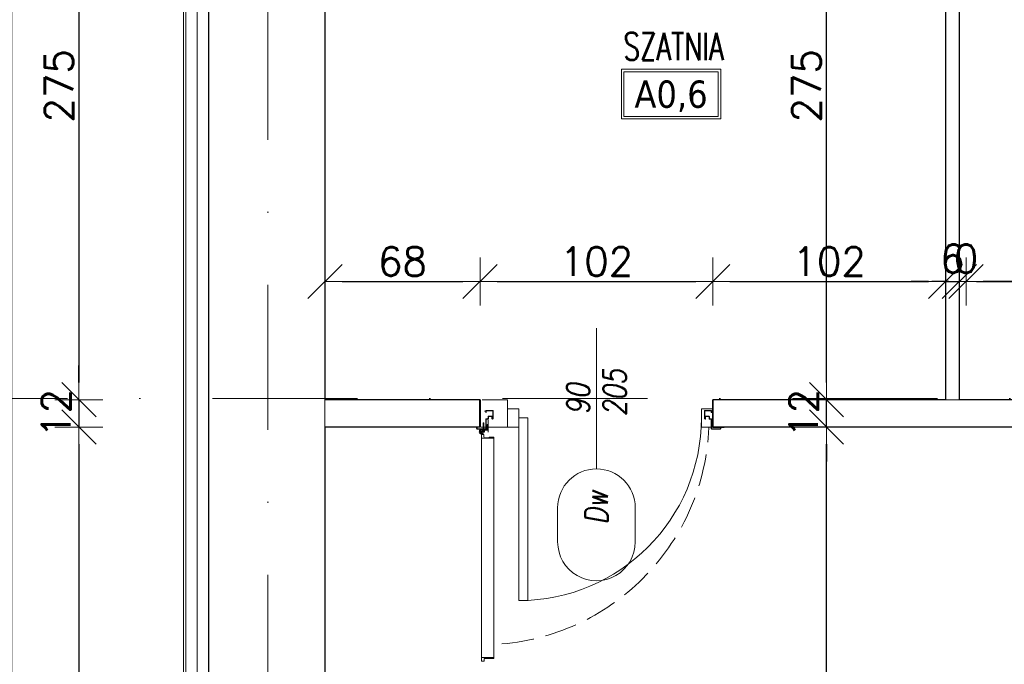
# Model space of a CAD drawing. Header units: millimetres. Extents: x 23192 to 177760, y -399809 to -79279.
# Tile 96 of 256: x 48809 to 49240, y -194755 to -194473. Entities that reach past the tile are written whole.
import ezdxf
from ezdxf.enums import TextEntityAlignment as Align

# ---------------------------------------------------------------- set-up
doc = ezdxf.new("R2010")
doc.units = ezdxf.units.MM
for name, pattern in [('CENTER', [0.6, 0.375, -0.075, 0.075, -0.075]), ('DASHDOT', [25.4, 12.7, -6.35, 0, -6.35]), ('Hidden Line', [391.222223, 282.222223, -109])]:
    doc.linetypes.add(name, pattern=pattern)
doc.layers.get('0').update_dxf_attribs({"lineweight": 0})
for name, color, linetype, lineweight in [('!! 0_ Istn-sciany', 3, 'Continuous', 30), ('!! 0_ Istn-widok', 1, 'Continuous', 15), ('!! 0_Opis_pom', 9, 'Continuous', 13), ('!! 1_ tynk zewn  - nowy', 21, 'Continuous', 20), ('!! 1_PROJ Sciany', 2, 'Continuous', 40), ('!! 2_ remont Ocieplenie', 4, 'ZIGZAG', 5), ('!! 2_Drzwi - nowe remont', 33, 'Continuous', 9), ('!! 2_drzwi opis', 151, 'Continuous', 9), ('!! wymiary osi', 250, 'Continuous', 9), ('0-osie-liniA', 14, 'DASHDOT', 5)]:
    doc.layers.add(name, color=color, linetype=linetype, lineweight=lineweight)
doc.layers.add('!! 2_WYBURZENIA DO REMONTU', color=7, linetype='Continuous', lineweight=0, true_color=0x4d4d4d, plot=False)
doc.styles.add('50', font='ROMANS.shx', dxfattribs={"width": 0.8, "height": 10})
doc.styles.add('ARCHETYP', font='romans.shx', dxfattribs={"height": 15})
doc.styles.add('ARIAL', font='tahoma.ttf')
doc.styles.add('TXT', font='simplex.shx')
doc.linetypes.add('ZIGZAG', pattern='A,0.00254,-5.08,[131,ltypeshp.shx,S=5.08,R=0,X=-5.08,Y=0],-10.16,[131,ltypeshp.shx,S=5.08,R=180,X=5.08,Y=0],-5.08', length=20.32254)
doc.dimstyles.new('DIM50', dxfattribs={"dimscale": 5, "dimtxt": 2.5, "dimasz": 1.5, "dimexe": 0, "dimexo": 0, "dimgap": 0.5, "dimtad": 1, "dimdec": 4, "dimrnd": 0.5, "dimdsep": 46, "dimtxsty": 'TXT', "dimblk1": 'TICK1', "dimblk2": 'TICK1', "dimsah": 1, "dimcen": 0, "dimse1": 1, "dimse2": 1, "dimclrd": 1, "dimclre": 7, "dimclrt": 9, "dimadec": 0, "dimazin": 0, "dimtfac": 1, "dimtdec": 4, "dimtmove": 2, "dimatfit": 3, "dimldrblk": 'TICK1', "dimfxl": 1, "dimtolj": 1, "dimarcsym": 0})

# ---------------------------------------------------------------- blocks, each defined once
blk = doc.blocks.new('BLOK OSI')
at = {"layer": '0-osie-liniA', "ltscale": 5}
for points in [[(48917.71142, -193635.47368), (48917.71142, -195993.9543)], [(48639.25763, -194702.0883), (55442.2848, -194702.0883)]]:
    blk.add_lwpolyline(points, dxfattribs=at)
blk = doc.blocks.new('zaw-dr-90-p')
at = {"color": 2, "linetype": 'CENTER', "ltscale": 0.2}
for p, q in [((12, 0), (-12, 0)), ((0, 12), (0, -12)), ((24.5, 24), (31, 24)), ((24.5, 19), (31, 19))]:
    blk.add_line(p, q, dxfattribs=at)
at = {"ltscale": 0.2}
for p, q in [((10, 12), (6.5, 12)), ((10, 0), (10, 6.5))]:
    blk.add_line(p, q, dxfattribs=at)
blk.add_lwpolyline([(0, 6.5), (23.5, 6.5, 0.414214), (28, 11), (28, 31), (24.5, 31), (24.5, 11, -0.414214), (23.5, 10), (0, 10, 4.561698), (7.6, 6.5), (4.9, 4.2)], format="xyb", dxfattribs=at)
blk.add_lwpolyline([(-0.2, -0.2), (-2.5, -0.2), (-2.5, 0.2), (-0.2, 0.2), (-0.2, 2.5), (0.2, 2.5), (0.2, 0.2), (2.8, 0.2), (2.8, -0.2), (0.2, -0.2), (0.2, -2.8), (-0.2, -2.8)], close=True)
blk.add_lwpolyline([(10, 10), (10, 39), (6.5, 39), (6.5, 10)], dxfattribs=at)
blk.add_circle((0, 0), 6.5, dxfattribs=at)
blk = doc.blocks.new('drzwi 90- sc 12')
for p, q in [((-13616.12, 20410.26), (-13616.12, 20411.46)), ((-13616.12, 20411.46), (-13615.02, 20411.46)), ((-13614.92, 20411.36), (-13614.92, 20313.77)), ((-13620.32, 20410.16), (-13620.32, 20313.77)), ((-13614.92, 20409.86), (-13620.32, 20409.86)), ((-13616.12, 20410.26), (-13620.22, 20410.26)), ((-13616.12, 20410.26), (-13620, 20410.26)), ((-13618.17, 20410.26), (-13616.22, 20410.26)), ((-13618.17, 20410.26), (-13616.22, 20410.26)), ((-13620.32, 20313.47), (-13620.32, 20317.97)), ((-13614.92, 20312.27), (-13614.92, 20317.97)), ((-13614.92, 20313.77), (-13620.32, 20313.77)), ((-13618.22, 20313.37), (-13620.22, 20313.37)), ((-13618.22, 20313.67), (-13618.22, 20313.37)), ((-13618.22, 20313.67), (-13616.42, 20313.67)), ((-13615.92, 20313.17), (-13615.92, 20312.17)), ((-13615.92, 20312.17), (-13615.02, 20312.17)), ((-13715.57, 20308.32), (-13715.57, 20308.56)), ((-13715.57, 20307.69), (-13715.57, 20308.56)), ((-13715.57, 20307.82), (-13715.57, 20308.56)), ((-13715.57, 20307.72), (-13715.37, 20307.72)), ((-13617.77, 20311.12), (-13617.77, 20305.72)), ((-13617.77, 20311.12), (-13617.77, 20305.72)), ((-13616.17, 20309.92), (-13617.37, 20309.92)), ((-13616.17, 20309.92), (-13616.17, 20311.02)), ((-13715.77, 20301.96), (-13716.27, 20301.96)), ((-13616.77, 20301.96), (-13616.27, 20301.96))]:
    blk.add_line(p, q)
for points in [[(-13665.27, 20284.96), (-13665.27, 20325.83)], [(-13615.57, 20309.64), (-13615.32, 20309.64), (-13615.32, 20309.82), (-13616.32, 20309.82), (-13616.32, 20309.64), (-13615.92, 20309.64)]]:
    blk.add_lwpolyline(points)
at = {"lineweight": 30}
for points in [[(-13716.27, 20308.92), (-13721.27, 20308.92)], [(-13716.27, 20308.92), (-13716.27, 20296.92)], [(-13614.27, 20308.92), (-13609.27, 20308.92)], [(-13614.27, 20308.92), (-13614.27, 20296.92)]]:
    blk.add_lwpolyline(points, dxfattribs=at)
at = {"ltscale": 0.2}
for points in [[(-13715.57, 20307.51), (-13715.57, 20309.48, 0.414214), (-13715.91, 20309.82), (-13719.43, 20309.82, 0.414214), (-13719.77, 20309.48), (-13719.77, 20308.92), (-13719.59, 20308.92), (-13719.59, 20309.48, -0.414214), (-13719.43, 20309.64), (-13716.97, 20309.64)], [(-13716.97, 20309.64), (-13715.91, 20309.64, -0.414214), (-13715.75, 20309.48), (-13715.75, 20307.51)], [(-13715.75, 20307.76), (-13715.75, 20305.58, 0.414214), (-13715.41, 20305.24), (-13714.96, 20305.24, -0.414214), (-13714.8, 20305.08), (-13714.8, 20304.48, 0.414214), (-13714.46, 20304.14), (-13713.28, 20304.14, 0.414214), (-13712.94, 20304.48), (-13712.94, 20305.15, -1), (-13712.75, 20305.15), (-13712.75, 20301.96, -0.414214), (-13712.91, 20301.8), (-13715.43, 20301.8, -0.414214), (-13715.59, 20301.96), (-13715.59, 20302.52), (-13715.77, 20302.52), (-13715.77, 20301.96, 0.414214), (-13715.43, 20301.62), (-13712.91, 20301.62, 0.414214), (-13712.57, 20301.96), (-13712.57, 20305.15, 1), (-13713.12, 20305.15), (-13713.12, 20304.48, -0.414214), (-13713.28, 20304.32), (-13714.46, 20304.32, -0.414214), (-13714.62, 20304.48), (-13714.62, 20305.08, 0.414214), (-13714.96, 20305.42), (-13715.41, 20305.42, -0.414214), (-13715.57, 20305.58), (-13715.57, 20307.64)], [(-13615.92, 20309.64), (-13616.63, 20309.64, 0.414214), (-13616.79, 20309.48), (-13616.79, 20305.58, -0.414214), (-13617.13, 20305.24), (-13617.58, 20305.24, 0.414214), (-13617.74, 20305.08), (-13617.74, 20304.48, -0.414214), (-13618.08, 20304.14), (-13619.26, 20304.14, -0.414214), (-13619.6, 20304.48), (-13619.6, 20305.15, 1), (-13619.79, 20305.15), (-13619.79, 20301.96, 0.414214), (-13619.63, 20301.8), (-13617.11, 20301.8, 0.414214), (-13616.95, 20301.96), (-13616.95, 20302.52), (-13616.77, 20302.52), (-13616.77, 20301.96, -0.414214), (-13617.11, 20301.62), (-13619.63, 20301.62, -0.414214), (-13619.97, 20301.96), (-13619.97, 20305.15, -1), (-13619.42, 20305.15), (-13619.42, 20304.48, 0.414214), (-13619.26, 20304.32), (-13618.08, 20304.32, 0.414214), (-13617.92, 20304.48), (-13617.92, 20305.08, -0.414214), (-13617.58, 20305.42), (-13617.13, 20305.42, 0.414214), (-13616.97, 20305.58), (-13616.97, 20309.48, -0.414214), (-13616.63, 20309.82), (-13613.11, 20309.82, -0.414214), (-13612.77, 20309.48), (-13612.77, 20308.92), (-13612.95, 20308.92), (-13612.95, 20309.48, 0.414214), (-13613.11, 20309.64), (-13615.57, 20309.64)]]:
    blk.add_lwpolyline(points, format="xyb", dxfattribs=at)
blk.add_lwpolyline([(-13616.79, 20308.82), (-13616.97, 20308.82), (-13616.97, 20307.42), (-13616.79, 20307.42)], close=True)
for centre, radius, start, end in [((-13615.02, 20411.36), 0.1, 0, 90), ((-13620.22, 20410.16), 0.1, 90, 180), ((-13620.22, 20313.47), 0.1, 180, 270), ((-13616.42, 20313.17), 0.5, 0, 90), ((-13615.02, 20312.27), 0.1, 270, 0), ((-13616.27, 20311.02), 0.1, 0, 90)]:
    blk.add_arc(centre, radius, start, end)
at = {"linetype": 'Hidden Line', "lineweight": 9, "ltscale": 0.05}
blk.add_arc((-13615.5, 20305.14), 99.12, 94.8005, 177.6944, dxfattribs=at)
at = {"xscale": 0.09999999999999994, "yscale": 0.09999999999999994, "zscale": 0.09999999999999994, "rotation": 180.0000000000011}
blk.add_blockref('zaw-dr-90-p', (-13614.92, 20310.92), dxfattribs=at)
blk = doc.blocks.new('1_ok-opis')
blk.add_line((0, 111.61), (0, 50))
for points in [[(-17, 128.61), (-17, 143.61)], [(17, 128.61), (17, 143.61)]]:
    blk.add_lwpolyline(points)
for centre, start, end in [((0, 143.61), 0, 180), ((0, 128.61), 180, 0)]:
    blk.add_arc(centre, 17, start, end)
at = {"style": 'ARCHETYP'}
for tag, height, rotation, p in [('NR', 12, 90, (0, 136.9)), ('NR', 12, 270, (0, 136.9)), ('SZEROKOŚĆ', 10, 90, (-8, 78.29)), ('SZEROKOŚĆ', 10, 270, (8, 78.29)), ('WYSOKOŚĆ', 10, 270, (-8, 78.29)), ('WYSOKOŚĆ', 10, 90, (8, 78.29))]:
    blk.add_attdef(tag, text='', height=height, rotation=rotation, dxfattribs=at).set_placement(p, align=Align.MIDDLE)
blk = doc.blocks.new('TICK1')
at = {"color": 0}
for p, q in [((0, -1.4), (0, 1.4)), ((0, 0), (-1, 0))]:
    blk.add_line(p, q, dxfattribs=at)
at = {"color": 2}
blk.add_line((-1, -1), (1, 1), dxfattribs=at)
blk = doc.blocks.new('*D2210')
at = {"layer": '!! wymiary osi', "color": 1, "lineweight": -2, "transparency": 16777216}
blk.add_line((48805.28, -194310.09), (48805.28, -195629.09), dxfattribs=at)
at = {"layer": 'DEFPOINTS', "color": 0, "transparency": 16777216}
for p in [(48891.21, -194302.59), (48805.28, -195636.59), (48891.21, -195636.59)]:
    blk.add_point(p, dxfattribs=at)
at = {"layer": '!! wymiary osi', "color": 1, "lineweight": -2, "transparency": 16777216, "xscale": 7.5, "yscale": 7.5, "zscale": 7.5}
for p, rotation in [((48805.28, -194302.59), 90), ((48805.28, -195636.59), 270)]:
    blk.add_blockref('TICK1', p, dxfattribs=dict(at, rotation=rotation))
at = {"layer": '!! wymiary osi', "color": 9, "transparency": 16777216, "insert": (48796.53, -194969.59), "char_height": 12.5, "attachment_point": 5, "rotation": 90, "style": 'TXT'}
blk.add_mtext('\\A1;1334', dxfattribs=at)
blk = doc.blocks.new('*D2212')
at = {"layer": '!! wymiary osi', "color": 1, "lineweight": -2, "transparency": 16777216}
blk.add_line((48834.89, -194372.09), (48834.89, -194632.09), dxfattribs=at)
at = {"layer": 'DEFPOINTS', "color": 0, "transparency": 16777216}
for p in [(48942.71, -194364.59), (48834.89, -194639.59), (48942.71, -194639.59)]:
    blk.add_point(p, dxfattribs=at)
at = {"layer": '!! wymiary osi', "color": 1, "lineweight": -2, "transparency": 16777216, "xscale": 7.5, "yscale": 7.5, "zscale": 7.5}
for p, rotation in [((48834.89, -194364.59), 90), ((48834.89, -194639.59), 270)]:
    blk.add_blockref('TICK1', p, dxfattribs=dict(at, rotation=rotation))
at = {"layer": '!! wymiary osi', "color": 9, "transparency": 16777216, "insert": (48826.14, -194502.09), "char_height": 12.5, "attachment_point": 5, "rotation": 90, "style": 'TXT'}
blk.add_mtext('\\A1;275', dxfattribs=at)
blk = doc.blocks.new('*D2213')
at = {"layer": '!! wymiary osi', "color": 1, "lineweight": -2, "transparency": 16777216}
for p, q in [((48834.89, -194632.09), (48834.89, -194624.59)), ((48834.89, -194639.59), (48834.89, -194651.59)), ((48834.89, -194659.09), (48834.89, -194666.59))]:
    blk.add_line(p, q, dxfattribs=at)
at = {"layer": 'DEFPOINTS', "color": 0, "transparency": 16777216}
for p in [(48942.71, -194639.59), (48834.89, -194651.59), (48942.71, -194651.59)]:
    blk.add_point(p, dxfattribs=at)
at = {"layer": '!! wymiary osi', "color": 1, "lineweight": -2, "transparency": 16777216, "xscale": 7.5, "yscale": 7.5, "zscale": 7.5}
for p, rotation in [((48834.89, -194639.59), 270), ((48834.89, -194651.59), 90)]:
    blk.add_blockref('TICK1', p, dxfattribs=dict(at, rotation=rotation))
at = {"layer": '!! wymiary osi', "color": 9, "transparency": 16777216, "insert": (48824.89, -194645.59), "char_height": 12.5, "attachment_point": 5, "rotation": 90, "style": 'TXT'}
blk.add_mtext('\\A1;12', dxfattribs=at)
blk = doc.blocks.new('*D2214')
at = {"layer": '!! wymiary osi', "color": 1, "lineweight": -2, "transparency": 16777216}
blk.add_line((48834.89, -194659.09), (48834.89, -194901.09), dxfattribs=at)
at = {"layer": 'DEFPOINTS', "color": 0, "transparency": 16777216}
for p in [(48942.71, -194651.59), (48834.89, -194908.59), (48942.71, -194908.59)]:
    blk.add_point(p, dxfattribs=at)
at = {"layer": '!! wymiary osi', "color": 1, "lineweight": -2, "transparency": 16777216, "xscale": 7.5, "yscale": 7.5, "zscale": 7.5}
for p, rotation in [((48834.89, -194651.59), 90), ((48834.89, -194908.59), 270)]:
    blk.add_blockref('TICK1', p, dxfattribs=dict(at, rotation=rotation))
at = {"layer": '!! wymiary osi', "color": 9, "transparency": 16777216, "insert": (48826.14, -194780.09), "char_height": 12.5, "attachment_point": 5, "rotation": 90, "style": 'TXT'}
blk.add_mtext('\\A1;257', dxfattribs=at)
blk = doc.blocks.new('*D2258')
at = {"layer": '!! wymiary osi', "color": 1, "lineweight": -2, "transparency": 16777216}
blk.add_line((48950.21, -194587.79), (49003.21, -194587.79), dxfattribs=at)
at = {"layer": 'DEFPOINTS', "color": 0, "transparency": 16777216}
for p in [(49010.71, -194587.79), (48942.71, -194639.09), (49010.71, -194639.09)]:
    blk.add_point(p, dxfattribs=at)
at = {"layer": '!! wymiary osi', "color": 1, "lineweight": -2, "transparency": 16777216, "xscale": 7.5, "yscale": 7.5, "zscale": 7.5, "rotation": 180}
blk.add_blockref('TICK1', (48942.71, -194587.79), dxfattribs=at)
at = {"layer": '!! wymiary osi', "color": 1, "lineweight": -2, "transparency": 16777216, "xscale": 7.5, "yscale": 7.5, "zscale": 7.5}
blk.add_blockref('TICK1', (49010.71, -194587.79), dxfattribs=at)
at = {"layer": '!! wymiary osi', "color": 9, "transparency": 16777216, "insert": (48976.71, -194579.04), "char_height": 12.5, "attachment_point": 5, "style": 'TXT'}
blk.add_mtext('\\A1;68', dxfattribs=at)
blk = doc.blocks.new('*D2259')
at = {"layer": '!! wymiary osi', "color": 1, "lineweight": -2, "transparency": 16777216}
blk.add_line((49018.21, -194587.79), (49105.21, -194587.79), dxfattribs=at)
at = {"layer": 'DEFPOINTS', "color": 0, "transparency": 16777216}
for p in [(49112.71, -194587.79), (49010.71, -194639.09), (49112.71, -194639.59)]:
    blk.add_point(p, dxfattribs=at)
at = {"layer": '!! wymiary osi', "color": 1, "lineweight": -2, "transparency": 16777216, "xscale": 7.5, "yscale": 7.5, "zscale": 7.5, "rotation": 180}
blk.add_blockref('TICK1', (49010.71, -194587.79), dxfattribs=at)
at = {"layer": '!! wymiary osi', "color": 1, "lineweight": -2, "transparency": 16777216, "xscale": 7.5, "yscale": 7.5, "zscale": 7.5}
blk.add_blockref('TICK1', (49112.71, -194587.79), dxfattribs=at)
at = {"layer": '!! wymiary osi', "color": 9, "transparency": 16777216, "insert": (49061.71, -194579.04), "char_height": 12.5, "attachment_point": 5, "style": 'TXT'}
blk.add_mtext('\\A1;102', dxfattribs=at)
blk = doc.blocks.new('*D2260')
at = {"layer": '!! wymiary osi', "color": 1, "lineweight": -2, "transparency": 16777216}
blk.add_line((49120.21, -194587.79), (49207.21, -194587.79), dxfattribs=at)
at = {"layer": 'DEFPOINTS', "color": 0, "transparency": 16777216}
for p in [(49214.71, -194587.79), (49112.71, -194639.59), (49214.71, -194639.09)]:
    blk.add_point(p, dxfattribs=at)
at = {"layer": '!! wymiary osi', "color": 1, "lineweight": -2, "transparency": 16777216, "xscale": 7.5, "yscale": 7.5, "zscale": 7.5, "rotation": 180}
blk.add_blockref('TICK1', (49112.71, -194587.79), dxfattribs=at)
at = {"layer": '!! wymiary osi', "color": 1, "lineweight": -2, "transparency": 16777216, "xscale": 7.5, "yscale": 7.5, "zscale": 7.5}
blk.add_blockref('TICK1', (49214.71, -194587.79), dxfattribs=at)
at = {"layer": '!! wymiary osi', "color": 9, "transparency": 16777216, "insert": (49163.71, -194579.04), "char_height": 12.5, "attachment_point": 5, "style": 'TXT'}
blk.add_mtext('\\A1;102', dxfattribs=at)
blk = doc.blocks.new('*D2261')
at = {"layer": '!! wymiary osi', "color": 1, "lineweight": -2, "transparency": 16777216}
for p, q in [((49207.21, -194587.79), (49199.71, -194587.79)), ((49214.71, -194587.79), (49220.71, -194587.79)), ((49228.21, -194587.79), (49235.71, -194587.79))]:
    blk.add_line(p, q, dxfattribs=at)
at = {"layer": 'DEFPOINTS', "color": 0, "transparency": 16777216}
for p in [(49220.71, -194587.79), (49214.71, -194639.09), (49220.71, -194639.59)]:
    blk.add_point(p, dxfattribs=at)
at = {"layer": '!! wymiary osi', "color": 1, "lineweight": -2, "transparency": 16777216, "xscale": 7.5, "yscale": 7.5, "zscale": 7.5}
blk.add_blockref('TICK1', (49214.71, -194587.79), dxfattribs=at)
at = {"layer": '!! wymiary osi', "color": 1, "lineweight": -2, "transparency": 16777216, "xscale": 7.5, "yscale": 7.5, "zscale": 7.5, "rotation": 180}
blk.add_blockref('TICK1', (49220.71, -194587.79), dxfattribs=at)
at = {"layer": '!! wymiary osi', "color": 9, "transparency": 16777216, "insert": (49217.71, -194577.79), "char_height": 12.5, "attachment_point": 5, "style": 'TXT'}
blk.add_mtext('\\A1;6', dxfattribs=at)
blk = doc.blocks.new('*D2262')
at = {"layer": '!! wymiary osi', "color": 1, "lineweight": -2, "transparency": 16777216}
blk.add_line((49228.21, -194587.79), (49301.03, -194587.79), dxfattribs=at)
at = {"layer": 'DEFPOINTS', "color": 0, "transparency": 16777216}
for p in [(49308.53, -194587.79), (49220.71, -194639.59), (49308.53, -194639.59)]:
    blk.add_point(p, dxfattribs=at)
at = {"layer": '!! wymiary osi', "color": 1, "lineweight": -2, "transparency": 16777216, "xscale": 7.5, "yscale": 7.5, "zscale": 7.5, "rotation": 180}
blk.add_blockref('TICK1', (49220.71, -194587.79), dxfattribs=at)
at = {"layer": '!! wymiary osi', "color": 1, "lineweight": -2, "transparency": 16777216, "xscale": 7.5, "yscale": 7.5, "zscale": 7.5}
blk.add_blockref('TICK1', (49308.53, -194587.79), dxfattribs=at)
at = {"layer": '!! wymiary osi', "color": 9, "transparency": 16777216, "insert": (49264.62, -194579.04), "char_height": 12.5, "attachment_point": 5, "style": 'TXT'}
blk.add_mtext('\\A1;88', dxfattribs=at)
blk = doc.blocks.new('*D2273')
at = {"layer": '!! wymiary osi', "color": 1, "lineweight": -2, "transparency": 16777216}
blk.add_line((50097.21, -194587.79), (49231.21, -194587.79), dxfattribs=at)
at = {"layer": 'DEFPOINTS', "color": 0, "transparency": 16777216}
for p in [(49223.71, -194587.79), (50104.71, -194639.09), (49223.71, -195576.34)]:
    blk.add_point(p, dxfattribs=at)
at = {"layer": '!! wymiary osi', "color": 1, "lineweight": -2, "transparency": 16777216, "xscale": 7.5, "yscale": 7.5, "zscale": 7.5, "rotation": 180}
blk.add_blockref('TICK1', (49223.71, -194587.79), dxfattribs=at)
at = {"layer": '!! wymiary osi', "color": 1, "lineweight": -2, "transparency": 16777216, "xscale": 7.5, "yscale": 7.5, "zscale": 7.5}
blk.add_blockref('TICK1', (50104.71, -194587.79), dxfattribs=at)
at = {"layer": '!! wymiary osi', "color": 9, "transparency": 16777216, "insert": (49664.21, -194579.04), "char_height": 12.5, "attachment_point": 5, "style": 'TXT'}
blk.add_mtext('\\A1;881', dxfattribs=at)
blk = doc.blocks.new('*D2274')
at = {"layer": '!! wymiary osi', "color": 1, "lineweight": -2, "transparency": 16777216}
for p, q in [((49216.21, -194587.79), (49208.71, -194587.79)), ((49231.21, -194587.79), (49238.71, -194587.79))]:
    blk.add_line(p, q, dxfattribs=at)
at = {"layer": 'DEFPOINTS', "color": 0, "transparency": 16777216}
for p in [(49223.71, -194587.79), (49223.71, -195517.59), (49223.71, -195576.34)]:
    blk.add_point(p, dxfattribs=at)
at = {"layer": '!! wymiary osi', "color": 1, "lineweight": -2, "transparency": 16777216, "xscale": 7.5, "yscale": 7.5, "zscale": 7.5, "rotation": 180}
blk.add_blockref('TICK1', (49223.71, -194587.79), dxfattribs=at)
at = {"layer": '!! wymiary osi', "color": 1, "lineweight": -2, "transparency": 16777216, "xscale": 7.5, "yscale": 7.5, "zscale": 7.5}
blk.add_blockref('TICK1', (49223.71, -194587.79), dxfattribs=at)
at = {"layer": '!! wymiary osi', "color": 9, "transparency": 16777216, "insert": (49223.71, -194577.79), "char_height": 12.5, "attachment_point": 5, "style": 'TXT'}
blk.add_mtext('\\A1;0', dxfattribs=at)
blk = doc.blocks.new('*D2288')
at = {"layer": '!! wymiary osi', "color": 1, "lineweight": -2, "transparency": 16777216}
blk.add_line((49162.53, -194901.09), (49162.53, -194659.09), dxfattribs=at)
at = {"layer": 'DEFPOINTS', "color": 0, "transparency": 16777216}
for p in [(49162.53, -194651.59), (49163.71, -194651.59), (49023.71, -194908.59)]:
    blk.add_point(p, dxfattribs=at)
at = {"layer": '!! wymiary osi', "color": 1, "lineweight": -2, "transparency": 16777216, "xscale": 7.5, "yscale": 7.5, "zscale": 7.5}
for p, rotation in [((49162.53, -194651.59), 90), ((49162.53, -194908.59), 270)]:
    blk.add_blockref('TICK1', p, dxfattribs=dict(at, rotation=rotation))
at = {"layer": '!! wymiary osi', "color": 9, "transparency": 16777216, "insert": (49153.78, -194780.09), "char_height": 12.5, "attachment_point": 5, "rotation": 90, "style": 'TXT'}
blk.add_mtext('\\A1;257', dxfattribs=at)
blk = doc.blocks.new('*D2289')
at = {"layer": '!! wymiary osi', "color": 1, "lineweight": -2, "transparency": 16777216}
for p, q in [((49162.53, -194632.09), (49162.53, -194624.59)), ((49162.53, -194651.59), (49162.53, -194639.59)), ((49162.53, -194659.09), (49162.53, -194666.59))]:
    blk.add_line(p, q, dxfattribs=at)
at = {"layer": 'DEFPOINTS', "color": 0, "transparency": 16777216}
for p in [(49162.53, -194639.59), (49214.71, -194639.59), (49163.71, -194651.59)]:
    blk.add_point(p, dxfattribs=at)
at = {"layer": '!! wymiary osi', "color": 1, "lineweight": -2, "transparency": 16777216, "xscale": 7.5, "yscale": 7.5, "zscale": 7.5}
for p, rotation in [((49162.53, -194639.59), 270), ((49162.53, -194651.59), 90)]:
    blk.add_blockref('TICK1', p, dxfattribs=dict(at, rotation=rotation))
at = {"layer": '!! wymiary osi', "color": 9, "transparency": 16777216, "insert": (49152.53, -194645.59), "char_height": 12.5, "attachment_point": 5, "rotation": 90, "style": 'TXT'}
blk.add_mtext('\\A1;12', dxfattribs=at)
blk = doc.blocks.new('*D2290')
at = {"layer": '!! wymiary osi', "color": 1, "lineweight": -2, "transparency": 16777216}
blk.add_line((49162.53, -194632.09), (49162.53, -194372.09), dxfattribs=at)
at = {"layer": 'DEFPOINTS', "color": 0, "transparency": 16777216}
for p in [(49162.53, -194364.59), (49214.71, -194364.59), (49214.71, -194639.59)]:
    blk.add_point(p, dxfattribs=at)
at = {"layer": '!! wymiary osi', "color": 1, "lineweight": -2, "transparency": 16777216, "xscale": 7.5, "yscale": 7.5, "zscale": 7.5}
for p, rotation in [((49162.53, -194364.59), 90), ((49162.53, -194639.59), 270)]:
    blk.add_blockref('TICK1', p, dxfattribs=dict(at, rotation=rotation))
at = {"layer": '!! wymiary osi', "color": 9, "transparency": 16777216, "insert": (49153.78, -194502.09), "char_height": 12.5, "attachment_point": 5, "rotation": 90, "style": 'TXT'}
blk.add_mtext('\\A1;275', dxfattribs=at)

msp = doc.modelspace()

# ---------------------------------------------------------------- linework, layer by layer
at = {"layer": '!! 0_ Istn-sciany'}
for p, q in [((48891.71142, -194313.5883), (48891.71142, -195625.5883)), ((48942.71142, -194364.5883), (48942.71142, -194639.5883)), ((49214.71142, -194364.5883), (49214.71142, -194639.5883)), ((49220.71142, -194364.5883), (49220.71142, -194639.5883)), ((48942.71142, -194651.5883), (48942.71142, -194908.5883))]:
    msp.add_line(p, q, dxfattribs=at)
for points in [[(49010.7115, -194639.5883), (48942.71142, -194639.5883)], [(49214.71142, -194639.5883), (49112.71142, -194639.5883)], [(49112.71142, -194639.5883), (49112.71142, -194651.5883)], [(49310.71142, -194639.5883), (49220.71142, -194639.5883)], [(49010.71142, -194651.5883), (48942.71142, -194651.5883)], [(49310.71142, -194651.5883), (49112.71142, -194651.5883)]]:
    msp.add_lwpolyline(points, dxfattribs=at)
at = {"layer": '!! 0_ Istn-widok'}
for points in [[(48942.71142, -194639.5883), (48942.71142, -194651.5883)], [(49214.71142, -194639.5883), (49220.71142, -194639.5883)]]:
    msp.add_lwpolyline(points, dxfattribs=at)
at = {"layer": '!! 0_Opis_pom', "ltscale": 0.7}
for points in [[(49072.64602, -194516.60387), (49116.16602, -194516.60387), (49116.16602, -194494.84387), (49072.64602, -194494.84387)], [(49073.73402, -194515.51587), (49115.07802, -194515.51587), (49115.07802, -194495.93187), (49073.73402, -194495.93187)]]:
    msp.add_lwpolyline(points, close=True, dxfattribs=at)
at = {"layer": '!! 1_ tynk zewn  - nowy'}
for points in [[(48954.71142, -195636.5883), (48880.71142, -195636.5883), (48880.71142, -194302.5883), (48954.71142, -194302.5883)], [(48954.71142, -195635.5883), (48881.71142, -195635.5883), (48881.71142, -194303.5883), (48954.71142, -194303.5883)]]:
    msp.add_lwpolyline(points, dxfattribs=at)
at = {"layer": '!! 1_PROJ Sciany'}
msp.add_lwpolyline([(49010.71142, -194651.5883), (49010.71142, -194639.5883)], dxfattribs=at)
at = {"layer": '!! 2_ remont Ocieplenie', "linetype": 'ZIGZAG', "ltscale": 0.75}
msp.add_lwpolyline([(48954.71142, -195630.5883), (48886.71142, -195630.5883), (48886.71142, -194308.5883), (48954.71142, -194308.5883)], dxfattribs=at)
at = {"layer": '!! 2_WYBURZENIA DO REMONTU'}
for points in [[(49022.71142, -194639.5883), (49011.66547, -194639.5883)], [(49022.71142, -194639.5883), (49022.71142, -194651.5883)], [(49022.71142, -194651.5883), (49011.23692, -194651.5883)]]:
    msp.add_lwpolyline(points, dxfattribs=at)
for points in [[(49027.71142, -194643.5883), (49022.71142, -194643.5883), (49022.71142, -194651.5883), (49027.71142, -194651.5883)], [(49107.71142, -194643.5883), (49112.71142, -194643.5883), (49112.71142, -194651.5883), (49107.71142, -194651.5883)], [(49031.71142, -194727.5883), (49031.71142, -194647.5883), (49027.71142, -194647.5883), (49027.71142, -194727.5883)]]:
    msp.add_lwpolyline(points, close=True, dxfattribs=at)
msp.add_arc((49027.71142, -194647.5883), 80, 270, 360, dxfattribs=at)

# ---------------------------------------------------------------- block references
at = {"layer": '!! 2_Drzwi - nowe remont', "rotation": 180}
msp.add_blockref('drzwi 90- sc 12', (35396.4418, -174342.66396), dxfattribs=at)
at = {"layer": '!! 2_drzwi opis'}
ref = msp.add_blockref('1_ok-opis', (49061.71146, -194558.28268), dxfattribs=dict(at, rotation=180.0000036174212))
ref.add_attrib('WYSOKOŚĆ', '90 ', dxfattribs={"layer": '0', "height": 10, "rotation": 90.0000036, "style": '50', "oblique": 10, "width": 0.8}).set_placement((49053.71146, -194636.57353), align=Align.MIDDLE)
ref.add_attrib('SZEROKOŚĆ', '205', dxfattribs={"layer": '0', "height": 10, "rotation": 90.0000036, "style": '50', "oblique": 10, "width": 0.8}).set_placement((49069.71146, -194636.57353), align=Align.MIDDLE)
ref.add_attrib('NR', 'Dw', dxfattribs={"layer": '0', "height": 10, "rotation": 90.0000036, "style": '50', "oblique": 10, "width": 0.8}).set_placement((49061.71147, -194686.89393), align=Align.MIDDLE)
at = {"layer": '!! wymiary osi'}
msp.add_blockref('BLOK OSI', (0, 63), dxfattribs=at)

# ---------------------------------------------------------------- texts
at = {"layer": '!! 0_Opis_pom', "ltscale": 0.7, "style": 'TXT', "width": 0.7}
msp.add_text('SZATNIA', height=12, dxfattribs=at).set_placement((49095.52116, -194490.79756), align=Align.CENTER)
at = {"layer": '!! 0_Opis_pom', "ltscale": 0.7, "style": 'ARIAL'}
msp.add_attdef('A0,6', text='', height=11.968, dxfattribs=at).set_placement((49094.40602, -194505.72387), align=Align.MIDDLE_CENTER)

# ---------------------------------------------------------------- dimensions: what is measured, and where the dimension line sits
at = {"layer": '!! wymiary osi'}
for base, p1, p2, picture, middle in [((48805.2752, -195636.5883), (48891.21142, -194302.5883), (48891.21142, -195636.5883), '*D2210', (48796.5252, -194969.5883)), ((48834.89139, -194639.5883), (48942.71142, -194364.5883), (48942.71142, -194639.5883), '*D2212', (48826.14139, -194502.0883)), ((49162.52717, -194364.5883), (49214.71142, -194639.5883), (49214.71142, -194364.5883), '*D2290', (49153.77717, -194502.0883)), ((48834.89139, -194651.5883), (48942.71142, -194639.5883), (48942.71142, -194651.5883), '*D2213', (48824.89139, -194645.5883)), ((49162.52717, -194639.5883), (49163.71142, -194651.5883), (49214.71142, -194639.5883), '*D2289', (49152.52717, -194645.5883)), ((48834.89139, -194908.5883), (48942.71142, -194651.5883), (48942.71142, -194908.5883), '*D2214', (48826.14139, -194780.0883)), ((49162.52717, -194651.5883), (49023.71142, -194908.5883), (49163.71142, -194651.5883), '*D2288', (49153.77717, -194780.0883))]:
    dim = msp.add_linear_dim(base=base, p1=p1, p2=p2, angle=90, dimstyle='DIM50', dxfattribs=at)
    dim.commit()
    dim.dimension.update_dxf_attribs({"geometry": picture, "text_midpoint": middle})
for base, p1, p2, picture, middle in [((49010.71142, -194587.78872), (48942.71142, -194639.0883), (49010.71142, -194639.0883), '*D2258', (48976.71142, -194579.03872)), ((49112.7115, -194587.78872), (49010.71142, -194639.0883), (49112.7115, -194639.5883), '*D2259', (49061.71146, -194579.03872)), ((49214.71142, -194587.78872), (49112.7115, -194639.5883), (49214.71142, -194639.0883), '*D2260', (49163.71146, -194579.03872)), ((49220.71142, -194587.78872), (49214.71142, -194639.0883), (49220.71142, -194639.5883), '*D2261', (49217.71142, -194577.78872)), ((49223.7114244, -194587.7887195), (49223.7114245, -195576.338872), (49223.7114244, -195517.5883028), '*D2274', (49223.7114245, -194577.7887195)), ((49308.53316, -194587.78872), (49220.71142, -194639.5883), (49308.53316, -194639.5883), '*D2262', (49264.62229, -194579.03872)), ((49223.71142, -194587.78872), (50104.71142, -194639.0883), (49223.71142, -195576.33887), '*D2273', (49664.21142, -194579.03872))]:
    dim = msp.add_linear_dim(base=base, p1=p1, p2=p2, dimstyle='DIM50', dxfattribs=at)
    dim.commit()
    dim.dimension.update_dxf_attribs({"geometry": picture, "text_midpoint": middle})

doc.saveas('drawing.dxf')
